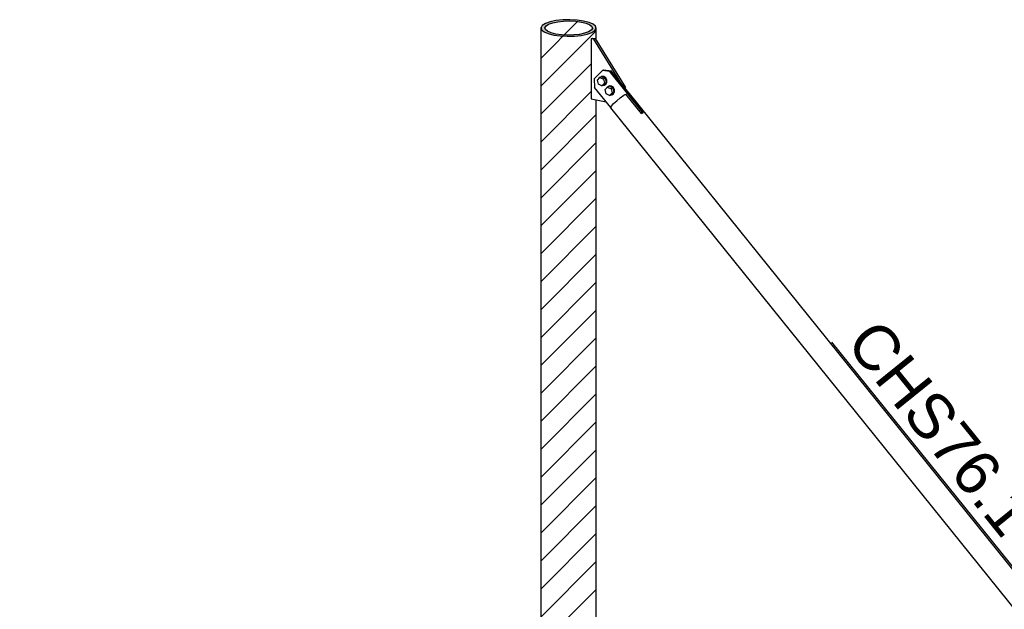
# Model space of a CAD drawing. Header units: millimetres. Extents: x 0 to 142951, y 0 to 27942.
# Tile 37 of 70: x 45813 to 48981, y 12042 to 13938. Entities that reach past the tile are written whole.
import ezdxf

# ---------------------------------------------------------------- set-up
doc = ezdxf.new("R2010")
doc.units = ezdxf.units.MM
doc.styles.add('Arial', font='ARIAL.TTF', dxfattribs={"height": 0.2})

# ---------------------------------------------------------------- blocks, each defined once
blk = doc.blocks.new('Bolt-80326 - 51816')
at = {"color": 7}
for p, q in [((47671.7, 13743.7), (47679.6, 13751.8)), ((47678, 13750.2), (47679.2, 13752.6)), ((47679.2, 13752.6), (47684.7, 13755.5)), ((47685, 13754.4), (47679.6, 13751.8)), ((47679.6, 13751.8), (47691, 13746.7)), ((47684.7, 13755.5), (47686.3, 13756.2)), ((47684.7, 13755.5), (47691.2, 13754.5)), ((47696.4, 13749.3), (47685, 13754.4)), ((47692.9, 13755.3), (47686.3, 13756.2)), ((47696.4, 13749.3), (47691, 13746.7)), ((47691.2, 13754.5), (47697, 13749.9)), ((47698.7, 13750.7), (47692.9, 13755.3)), ((47696.4, 13749.3), (47699.8, 13736)), ((47697, 13749.9), (47700.5, 13743)), ((47702.1, 13743.8), (47698.7, 13750.7)), ((47675.2, 13730.4), (47671.7, 13743.7)), ((47686.5, 13725.3), (47675.2, 13730.4)), ((47694.4, 13733.4), (47686.5, 13725.3)), ((47686.5, 13725.3), (47691.9, 13727.8)), ((47692.2, 13726.7), (47690.2, 13727)), ((47691, 13746.7), (47694.4, 13733.4)), ((47699.8, 13736), (47691.9, 13727.8)), ((47697.7, 13729.6), (47692.2, 13726.7)), ((47692.2, 13726.7), (47693.8, 13727.5)), ((47693.8, 13727.5), (47699.4, 13730.3)), ((47694.4, 13733.4), (47699.8, 13736)), ((47696.4, 13713), (47704.3, 13721.2)), ((47700.8, 13735.6), (47697.7, 13729.6)), ((47699.4, 13730.3), (47702.4, 13736.3)), ((47700.5, 13743), (47700.8, 13735.6)), ((47702.4, 13736.3), (47702.1, 13743.8)), ((47702.7, 13719.5), (47703.9, 13721.9)), ((47703.9, 13721.9), (47709.4, 13724.8)), ((47709.7, 13723.7), (47704.3, 13721.2)), ((47704.3, 13721.2), (47715.7, 13716.1)), ((47709.4, 13724.8), (47711.1, 13725.6)), ((47709.4, 13724.8), (47716, 13723.8)), ((47721.1, 13718.6), (47709.7, 13723.7)), ((47717.6, 13724.6), (47711.1, 13725.6)), ((47721.1, 13718.6), (47715.7, 13716.1)), ((47716, 13723.8), (47721.7, 13719.3)), ((47723.4, 13720), (47717.6, 13724.6)), ((47721.1, 13718.6), (47724.5, 13705.3)), ((47721.7, 13719.3), (47725.2, 13712.3)), ((47726.9, 13713.1), (47723.4, 13720)), ((47699.9, 13699.7), (47696.4, 13713)), ((47711.2, 13694.6), (47699.9, 13699.7)), ((47719.1, 13702.8), (47711.2, 13694.6)), ((47711.2, 13694.6), (47716.6, 13697.1)), ((47716.9, 13696), (47714.9, 13696.3)), ((47715.7, 13716.1), (47719.1, 13702.8)), ((47724.5, 13705.3), (47716.6, 13697.1)), ((47722.4, 13698.9), (47716.9, 13696)), ((47716.9, 13696), (47718.5, 13696.8)), ((47718.5, 13696.8), (47724.1, 13699.7)), ((47719.1, 13702.8), (47724.5, 13705.3)), ((47725.5, 13704.9), (47722.4, 13698.9)), ((47724.1, 13699.7), (47727.1, 13705.6)), ((47725.2, 13712.3), (47725.5, 13704.9)), ((47727.1, 13705.6), (47726.9, 13713.1))]:
    blk.add_line(p, q, dxfattribs=at)
blk = doc.blocks.new('Part-79918 - 51816')
at = {"color": 7}
for p, q in [((47652, 13876.6), (47656.3, 13878.6)), ((47652, 13876.6), (47652, 13683)), ((47660.4, 13875), (47652, 13876.6)), ((47656.3, 13878.6), (47664.7, 13877)), ((47660.4, 13875), (47664.7, 13877)), ((47749.6, 13731.3), (47660.4, 13875)), ((47664.7, 13877), (47762.3, 13719.8)), ((47759.7, 13718.6), (47762.3, 13719.8)), ((47762.3, 13719.8), (47760.4, 13717.8)), ((47652, 13683), (47700, 13673.7))]:
    blk.add_line(p, q, dxfattribs=at)
blk = doc.blocks.new('Part-80318 - 51816')
at = {"color": 7}
for p, q in [((47687.8, 13774.6), (47661.5, 13747.4)), ((47687.8, 13774.6), (47692.1, 13776.6)), ((47711.5, 13771.1), (47687.8, 13774.6)), ((47692.1, 13776.6), (47715.9, 13773.1)), ((47715.9, 13773.1), (47711.5, 13771.1)), ((47816.6, 13640.7), (47711.5, 13771.1)), ((47820.9, 13642.7), (47715.9, 13773.1)), ((47661.5, 13747.4), (47662.5, 13720.3)), ((47714.9, 13655.2), (47662.5, 13720.3)), ((47816.6, 13640.7), (47812.8, 13636.8)), ((47816.1, 13637.8), (47820.9, 13642.7)), ((47820.9, 13642.7), (47816.6, 13640.7))]:
    blk.add_line(p, q, dxfattribs=at)
blk = doc.blocks.new('Part-66064 - 51816')
at = {"color": 7}
for p, q in [((44488.2, 12160), (44499.7, 12169.3)), ((44499.7, 12169.3), (44511.1, 12177.3)), ((44511.1, 12177.3), (44517.4, 12180.9)), ((44567.4, 12118.8), (44517.4, 12180.9)), ((44528.1, 12183.6), (44528.8, 12182.9)), ((46487.1, 9752.9), (44528.8, 12182.9)), ((44469, 12137.6), (44471.6, 12142.8)), ((46427.3, 9707.5), (44469, 12137.6)), ((44471.6, 12142.8), (44478.3, 12150.6)), ((44478.3, 12150.6), (44488.2, 12160)), ((44567.4, 12118.8), (44570.7, 12120.6)), ((44570.4, 12120.4), (44570.3, 12120.5)), ((44570.7, 12120.6), (44572.8, 12121.3)), ((44572.8, 12121.3), (44572.1, 12122.2)), ((46428.8, 9814.7), (46425.6, 9812.9)), ((46475.6, 9750.8), (46425.6, 9812.9)), ((46426, 9812.3), (46427.1, 9813)), ((46427.1, 9813), (46427.4, 9813)), ((46429.1, 9814.8), (46428.8, 9814.7)), ((46446.5, 9729.9), (46436.6, 9720.6)), ((46438.2, 9721.3), (46447.3, 9729.9)), ((46458, 9739.3), (46446.5, 9729.9)), ((46447.3, 9729.9), (46457.9, 9738.5)), ((46457.9, 9738.5), (46468.4, 9745.9)), ((46469.4, 9747.2), (46458, 9739.3)), ((46468.4, 9745.9), (46473.9, 9749)), ((46475.6, 9750.8), (46469.4, 9747.2)), ((46473.9, 9749), (46475.6, 9750.8)), ((46487.1, 9752.9), (46486.3, 9753.5)), ((46487, 9752.7), (46487.1, 9752.9)), ((46429.8, 9712.7), (46427.3, 9707.5)), ((46427.3, 9707.5), (46429.2, 9705.8)), ((46429.2, 9705.8), (46433.3, 9707.1)), ((46429.6, 9709.3), (46432, 9714.1)), ((46431.4, 9707.7), (46429.6, 9709.3)), ((46436.6, 9720.6), (46429.8, 9712.7)), ((46435, 9708.8), (46431.4, 9707.7)), ((46431.5, 9713.2), (46435, 9708.8)), ((46432, 9714.1), (46438.2, 9721.3)), ((46435, 9708.8), (46433.3, 9707.1))]:
    blk.add_line(p, q, dxfattribs=at)
blk = doc.blocks.new('Part-66088 - 51816')
at = {"color": 7}
for p, q in [((47734.1, 13677.4), (47745.6, 13686.8)), ((47745.6, 13686.8), (47757, 13694.8)), ((47757, 13694.8), (47763.2, 13698.3)), ((47813.3, 13636.2), (47763.2, 13698.3)), ((47773.9, 13701.1), (47774.7, 13700.4)), ((49732.9, 11270.3), (47774.7, 13700.4)), ((47714.9, 13655), (47717.4, 13660.2)), ((49673.1, 11224.9), (47714.9, 13655)), ((47717.4, 13660.2), (47724.2, 13668.1)), ((47724.2, 13668.1), (47734.1, 13677.4)), ((47813.3, 13636.2), (47816.5, 13638)), ((47816.2, 13637.9), (47816.2, 13637.9)), ((47816.5, 13638), (47818.7, 13638.7)), ((47818.7, 13638.7), (47817.9, 13639.7)), ((49674.7, 11332.2), (49671.4, 11330.3)), ((49721.5, 11268.2), (49671.4, 11330.3)), ((49671.9, 11329.8), (49673, 11330.4)), ((49673, 11330.4), (49673.2, 11330.5)), ((49674.9, 11332.3), (49674.7, 11332.2)), ((49692.3, 11247.3), (49682.4, 11238)), ((49684.1, 11238.8), (49693.2, 11247.3)), ((49703.8, 11256.7), (49692.3, 11247.3)), ((49693.2, 11247.3), (49703.8, 11256)), ((49715.2, 11264.7), (49703.8, 11256.7)), ((49703.8, 11256), (49714.2, 11263.3)), ((49714.2, 11263.3), (49719.7, 11266.5)), ((49721.5, 11268.2), (49715.2, 11264.7)), ((49719.7, 11266.5), (49721.5, 11268.2)), ((49732.9, 11270.3), (49732.2, 11271)), ((49732.8, 11270.1), (49732.9, 11270.3)), ((49675.7, 11230.1), (49673.1, 11224.9)), ((49673.1, 11224.9), (49675.1, 11223.2)), ((49675.1, 11223.2), (49679.2, 11224.5)), ((49675.5, 11226.7), (49677.8, 11231.5)), ((49677.3, 11225.1), (49675.5, 11226.7)), ((49682.4, 11238), (49675.7, 11230.1)), ((49680.9, 11226.3), (49677.3, 11225.1)), ((49677.4, 11230.6), (49680.9, 11226.3)), ((49677.8, 11231.5), (49684.1, 11238.8)), ((49680.9, 11226.3), (49679.2, 11224.5))]:
    blk.add_line(p, q, dxfattribs=at)
blk = doc.blocks.new('Mark-67971 - 51816')
at = {"color": 136}
blk.add_line((48424.9, 12901.5), (49090.5, 12075.5), dxfattribs=at)
at = {"color": 30, "style": 'Arial'}
blk.add_text('CHS76.1*3', height=143.26, rotation=308.8635, dxfattribs=at).set_placement((48467.1, 12896.9))

msp = doc.modelspace()

# ---------------------------------------------------------------- hatches: boundary and pattern name
h = msp.add_hatch(color=6)
h.paths.add_polyline_path([(47654.1, 13896.7), (47664, 13903), (47668.2, 13909.8), (47666.2, 13916.8), (47658.4, 13923.4), (47645.2, 13929.1), (47627.4, 13933.6), (47606.5, 13936.6), (47583.6, 13937.8), (47560.5, 13937.2), (47538.6, 13934.9), (47519.6, 13930.9), (47504.6, 13925.6), (47494.7, 13919.3), (47490.6, 13912.4), (47492.5, 13905.5), (47500.3, 13898.9), (47513.5, 13893.2), (47531.3, 13888.6), (47552.3, 13885.7), (47575.1, 13884.4), (47598.2, 13885), (47620.1, 13887.4), (47639.1, 13891.3)])
h.paths.add_polyline_path([(47614.3, 13890.7), (47595.6, 13888.7), (47575.7, 13888.2), (47556.1, 13889.2), (47538, 13891.8), (47522.8, 13895.7), (47511.4, 13900.6), (47504.7, 13906.3), (47503, 13912.2), (47506.6, 13918.1), (47515.1, 13923.6), (47528, 13928.1), (47544.4, 13931.5), (47563.1, 13933.6), (47583, 13934.1), (47602.6, 13933), (47620.7, 13930.4), (47635.9, 13926.6), (47647.3, 13921.6), (47654, 13916), (47655.7, 13910), (47652.1, 13904.1), (47643.6, 13898.7), (47630.7, 13894.1)])
h = msp.add_hatch()
h.set_pattern_fill('ANSI31', color=96, scale=20, style=0)
h.paths.add_polyline_path([(47575.1, 11534.3), (47583, 11534.5), (47588.7, 11534.7), (47598.2, 11534.9), (47598.3, 11534.9), (47620.1, 11537.2), (47620.3, 11537.3), (47639.1, 11541.2), (47639.5, 11541.3), (47644.2, 11542.9), (47650.3, 11544.3), (47654, 11544.5), (47655.7, 11544.5), (47657.8, 11544.6), (47659.9, 11544.4), (47659.9, 11548.7), (47661.4, 11551), (47664, 11552.7), (47664.5, 11553), (47668.2, 11559), (47668.2, 13679.8), (47664, 13680.6), (47654.1, 13682.6), (47654, 13682.6), (47652, 13683), (47652, 13876.6), (47654, 13877.5), (47654.1, 13877.6), (47656.3, 13878.6), (47664, 13877.1), (47664.7, 13877), (47668.2, 13871.4), (47668.2, 13909.8), (47664, 13903), (47655.7, 13897.6), (47655.7, 13910), (47654, 13916), (47647.3, 13921.6), (47635.9, 13926.6), (47620.7, 13930.4), (47602.6, 13933), (47583, 13934.1), (47563.1, 13933.6), (47544.4, 13931.5), (47528, 13928.1), (47515.1, 13923.6), (47506.6, 13918.1), (47503, 13912.2), (47503, 13897.7), (47500.3, 13898.9), (47492.5, 13905.5), (47490.6, 13912.4), (47490.6, 11560.6), (47492, 11555.5), (47492.5, 11555.1), (47499.9, 11548.9), (47500.3, 11548.7), (47513.2, 11543.1), (47515.1, 11542.6), (47528, 11539.3), (47531, 11538.6), (47544.4, 11536.7), (47552.1, 11535.6), (47563.1, 11535)])

# ---------------------------------------------------------------- linework, layer by layer
for p, q in [((47494.7, 13919.3), (47490.6, 13912.4)), ((47490.6, 13912.4), (47492.5, 13905.5)), ((47504.6, 13925.6), (47494.7, 13919.3)), ((47503, 13912.2), (47506.6, 13918.1)), ((47504.7, 13906.3), (47503, 13912.2)), ((47519.6, 13930.9), (47504.6, 13925.6)), ((47506.6, 13918.1), (47515.1, 13923.6)), ((47515.1, 13923.6), (47528, 13928.1)), ((47538.6, 13934.9), (47519.6, 13930.9)), ((47528, 13928.1), (47544.4, 13931.5)), ((47560.5, 13937.2), (47538.6, 13934.9)), ((47544.4, 13931.5), (47563.1, 13933.6)), ((47583.6, 13937.8), (47560.5, 13937.2)), ((47563.1, 13933.6), (47583, 13934.1)), ((47583, 13934.1), (47602.6, 13933)), ((47606.5, 13936.6), (47583.6, 13937.8)), ((47602.6, 13933), (47620.7, 13930.4)), ((47627.4, 13933.6), (47606.5, 13936.6)), ((47620.7, 13930.4), (47635.9, 13926.6)), ((47645.2, 13929.1), (47627.4, 13933.6)), ((47635.9, 13926.6), (47647.3, 13921.6)), ((47658.4, 13923.4), (47645.2, 13929.1)), ((47647.3, 13921.6), (47654, 13916)), ((47655.7, 13910), (47652.1, 13904.1)), ((47654, 13916), (47655.7, 13910)), ((47666.2, 13916.8), (47658.4, 13923.4)), ((47664, 13903), (47668.2, 13909.8)), ((47668.2, 13909.8), (47666.2, 13916.8)), ((47492.5, 13905.5), (47500.3, 13898.9)), ((47500.3, 13898.9), (47513.5, 13893.2)), ((47511.4, 13900.6), (47504.7, 13906.3)), ((47522.8, 13895.7), (47511.4, 13900.6)), ((47513.5, 13893.2), (47531.3, 13888.6)), ((47538, 13891.8), (47522.8, 13895.7)), ((47531.3, 13888.6), (47552.3, 13885.7)), ((47556.1, 13889.2), (47538, 13891.8)), ((47552.3, 13885.7), (47575.1, 13884.4)), ((47575.7, 13888.2), (47556.1, 13889.2)), ((47575.1, 13884.4), (47598.2, 13885)), ((47595.6, 13888.7), (47575.7, 13888.2)), ((47614.3, 13890.7), (47595.6, 13888.7)), ((47598.2, 13885), (47620.1, 13887.4)), ((47630.7, 13894.1), (47614.3, 13890.7)), ((47620.1, 13887.4), (47639.1, 13891.3)), ((47643.6, 13898.7), (47630.7, 13894.1)), ((47639.1, 13891.3), (47654.1, 13896.7)), ((47652.1, 13904.1), (47643.6, 13898.7)), ((47654.1, 13896.7), (47664, 13903))]:
    msp.add_line(p, q)
at = {"color": 96}
for p, q in [((47490.6, 11560.6), (47490.6, 13912.4)), ((47668.2, 13871.4), (47668.2, 13909.8)), ((47668.2, 11559), (47668.2, 13679.8))]:
    msp.add_line(p, q, dxfattribs=at)

# ---------------------------------------------------------------- block references
for name in ['Part-79918 - 51816', 'Part-80318 - 51816', 'Bolt-80326 - 51816', 'Part-66088 - 51816', 'Mark-67971 - 51816', 'Part-66064 - 51816']:
    msp.add_blockref(name, (0, 0))

doc.saveas('drawing.dxf')
